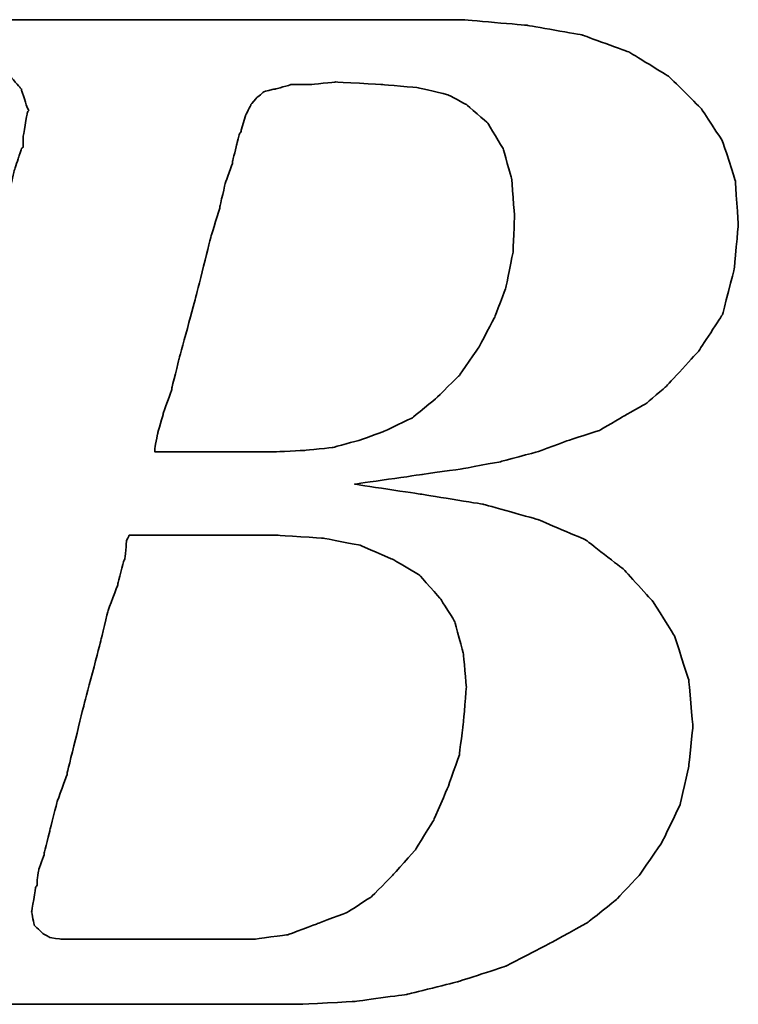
# Model space of a CAD drawing. Header units: millimetres. Extents: x -8 to 268, y -8 to 76.
# Tile 23 of 40: x 193.887 to 194.349, y 11.573 to 12.206. Entities that reach past the tile are written whole.
import ezdxf

# ---------------------------------------------------------------- set-up
doc = ezdxf.new("R2010")
doc.units = ezdxf.units.MM
doc.header["$LTSCALE"] = 0.15
doc.layers.add('DIM', color=4, linetype='CONTINUOUS')
doc.layers.add('layer 1', color=7, linetype='CONTINUOUS')

# ---------------------------------------------------------------- blocks, each defined once
blk = doc.blocks.new('TBI MOTION logo(完整正式版)')
at = {"layer": 'layer 1', "color": 22, "lineweight": 35}
for points, knots in [([(-64.65375, -6.86375), (-64.65375, -6.86375), (-64.84375, -7.29625), (-64.84375, -7.29625), (-64.84375, -7.29625), (-64.84375, -7.29625), (-64.86875, -7.34375), (-64.86875, -7.34375), (-64.86875, -7.34375), (-64.86875, -7.34375), (-64.86875, -7.36875), (-64.86875, -7.36875), (-64.86875, -7.36875), (-64.86875, -7.36875), (-65.15375, -7.65375), (-65.15375, -7.65375), (-65.15375, -7.65375), (-65.15375, -7.65375), (-65.17875, -7.65375), (-65.17875, -7.65375), (-65.17875, -7.65375), (-65.17875, -7.65375), (-65.20375, -7.67875), (-65.20375, -7.67875), (-65.20375, -7.67875), (-65.20375, -7.67875), (-65.58875, -7.87125), (-65.58875, -7.87125), (-65.58875, -7.87125), (-65.58875, -7.87125), (-65.63375, -7.87125), (-65.63375, -7.87125), (-65.63375, -7.87125), (-65.63375, -7.87125), (-65.65875, -7.89375), (-65.65875, -7.89375), (-65.65875, -7.89375), (-65.65875, -7.89375), (-66.09375, -7.94375), (-66.09375, -7.94375), (-66.09375, -7.94375), (-66.09375, -7.94375), (-66.11375, -7.94375), (-66.11375, -7.94375), (-66.11375, -7.94375), (-66.11375, -7.94375), (-66.16375, -7.94375), (-66.16375, -7.94375), (-66.16375, -7.94375), (-66.16375, -7.94375), (-66.30875, -7.94375), (-66.30875, -7.94375), (-66.30875, -7.94375), (-66.30875, -7.94375), (-66.69375, -7.94375), (-66.69375, -7.94375), (-66.69375, -7.94375), (-66.69375, -7.94375), (-67.07375, -7.94375), (-67.07375, -7.94375), (-67.07375, -7.94375), (-67.07375, -7.94375), (-67.12375, -7.94375), (-67.12375, -7.94375), (-67.12375, -7.94375), (-67.12375, -7.94375), (-67.12375, -7.96625), (-67.12375, -7.96625), (-67.12375, -7.96625), (-67.12375, -7.96625), (-67.14875, -7.99125), (-67.14875, -7.99125), (-67.14875, -7.99125), (-67.14875, -7.99125), (-67.24375, -8.34875), (-67.24375, -8.34875), (-67.24375, -8.34875), (-67.24375, -8.34875), (-67.31375, -8.68625), (-67.31375, -8.68625), (-67.31375, -8.68625), (-67.31375, -8.68625), (-67.26875, -8.68625), (-67.26875, -8.68625), (-67.26875, -8.68625), (-67.26875, -8.68625), (-67.07375, -8.68625), (-67.07375, -8.68625), (-67.07375, -8.68625), (-67.07375, -8.68625), (-66.54875, -8.68625), (-66.54875, -8.68625), (-66.54875, -8.68625), (-66.54875, -8.68625), (-65.82625, -8.68625), (-65.82625, -8.68625), (-65.82625, -8.68625), (-65.82625, -8.68625), (-65.01375, -8.68625), (-65.01375, -8.68625), (-65.01375, -8.68625), (-65.01375, -8.68625), (-64.05375, -8.68625), (-64.05375, -8.68625), (-64.05375, -8.68625), (-64.05375, -8.68625), (-62.08375, -8.68625), (-62.08375, -8.68625), (-62.08375, -8.68625), (-62.08375, -8.68625), (-60.06875, -8.68625), (-60.06875, -8.68625), (-60.06875, -8.68625), (-60.06875, -8.68625), (-59.10875, -8.68625), (-59.10875, -8.68625), (-59.10875, -8.68625), (-59.10875, -8.68625), (-58.29375, -8.68625), (-58.29375, -8.68625), (-58.29375, -8.68625), (-58.29375, -8.68625), (-57.57375, -8.68625), (-57.57375, -8.68625), (-57.57375, -8.68625), (-57.57375, -8.68625), (-57.04875, -8.68625), (-57.04875, -8.68625), (-57.04875, -8.68625), (-57.04875, -8.68625), (-56.85375, -8.68625), (-56.85375, -8.68625), (-56.85375, -8.68625), (-56.85375, -8.68625), (-56.70875, -8.68625), (-56.70875, -8.68625), (-56.70875, -8.68625), (-56.70875, -8.68625), (-56.61375, -8.68625), (-56.61375, -8.68625), (-56.61375, -8.68625), (-56.61375, -8.68625), (-56.56875, -8.68625), (-56.56875, -8.68625), (-56.56875, -8.68625), (-56.56875, -8.68625), (-55.65375, -8.63875), (-55.65375, -8.63875), (-55.65375, -8.63875), (-55.65375, -8.63875), (-54.76875, -8.51875), (-54.76875, -8.51875), (-54.76875, -8.51875), (-54.76875, -8.51875), (-53.90375, -8.30375), (-53.90375, -8.30375), (-53.90375, -8.30375), (-53.90375, -8.30375), (-53.08875, -8.03875), (-53.08875, -8.03875), (-53.08875, -8.03875), (-53.08875, -8.03875), (-52.34375, -7.65375), (-52.34375, -7.65375), (-52.34375, -7.65375), (-52.34375, -7.65375), (-51.69875, -7.29625), (-51.69875, -7.29625), (-51.69875, -7.29625), (-51.69875, -7.29625), (-51.21875, -6.91125), (-51.21875, -6.91125), (-51.21875, -6.91125), (-51.21875, -6.91125), (-50.83375, -6.50375), (-50.83375, -6.50375), (-50.83375, -6.50375), (-50.83375, -6.50375), (-50.44875, -5.94875), (-50.44875, -5.94875), (-50.44875, -5.94875), (-50.44875, -5.94875), (-50.13875, -5.30375), (-50.13875, -5.30375), (-50.13875, -5.30375), (-50.13875, -5.30375), (-49.99375, -4.65375), (-49.99375, -4.65375), (-49.99375, -4.65375), (-49.99375, -4.65375), (-49.92375, -3.98375), (-49.92375, -3.98375), (-49.92375, -3.98375), (-49.92375, -3.98375), (-49.99375, -3.19374), (-49.99375, -3.19374), (-49.99375, -3.19374), (-49.99375, -3.19374), (-50.23374, -2.44874), (-50.23374, -2.44874), (-50.23374, -2.44874), (-50.23374, -2.44874), (-50.59375, -1.87374), (-50.59375, -1.87374), (-50.59375, -1.87374), (-50.59375, -1.87374), (-51.09875, -1.31874), (-51.09875, -1.31874), (-51.09875, -1.31874), (-51.09875, -1.31874), (-51.74375, -0.81875), (-51.74375, -0.81875), (-51.74375, -0.81875), (-51.74375, -0.81875), (-52.53875, -0.48125), (-52.53875, -0.48125), (-52.53875, -0.48125), (-52.53875, -0.48125), (-53.47375, -0.21875), (-53.47375, -0.21875), (-53.47375, -0.21875), (-53.47375, -0.21875), (-54.52875, -0.04874), (-54.52875, -0.04874), (-54.52875, -0.04874), (-54.52875, -0.04874), (-55.65375, 0.12125), (-55.65375, 0.12125), (-55.65375, 0.12125), (-55.65375, 0.12125), (-54.50375, 0.28624), (-54.50375, 0.28624), (-54.50375, 0.28624), (-54.50375, 0.28624), (-53.83375, 0.38124), (-53.83375, 0.38124), (-53.83375, 0.38124), (-53.83375, 0.38124), (-53.18375, 0.50125), (-53.18375, 0.50125), (-53.18375, 0.50125), (-53.18375, 0.50125), (-52.55875, 0.66874), (-52.55875, 0.66874), (-52.55875, 0.66874), (-52.55875, 0.66874), (-52.03375, 0.86124), (-52.03375, 0.86124), (-52.03375, 0.86124), (-52.03375, 0.86124), (-51.50374, 1.03124), (-51.50374, 1.03124), (-51.50374, 1.03124), (-51.50374, 1.03124), (-51.09875, 1.27125), (-51.09875, 1.27125), (-51.09875, 1.27125), (-51.09875, 1.27125), (-50.71375, 1.48624), (-50.71375, 1.48624), (-50.71375, 1.48624), (-50.71375, 1.48624), (-50.37625, 1.77625), (-50.37625, 1.77625), (-50.37625, 1.77625), (-50.37625, 1.77625), (-49.82375, 2.37625), (-49.82375, 2.37625), (-49.82375, 2.37625), (-49.82375, 2.37625), (-49.41875, 2.99625), (-49.41875, 2.99625), (-49.41875, 2.99625), (-49.41875, 2.99625), (-49.22375, 3.76625), (-49.22375, 3.76625), (-49.22375, 3.76625), (-49.22375, 3.76625), (-49.15375, 4.50874), (-49.15375, 4.50874), (-49.15375, 4.50874), (-49.15375, 4.50874), (-49.20375, 5.25125), (-49.20375, 5.25125), (-49.20375, 5.25125), (-49.20375, 5.25125), (-49.41875, 5.92625), (-49.41875, 5.92625), (-49.41875, 5.92625), (-49.41875, 5.92625), (-49.77875, 6.47625), (-49.77875, 6.47625), (-49.77875, 6.47625), (-49.77875, 6.47625), (-50.33125, 7.02624), (-50.33125, 7.02624), (-50.33125, 7.02624), (-50.33125, 7.02624), (-51.00125, 7.43625), (-51.00125, 7.43625), (-51.00125, 7.43625), (-51.00125, 7.43625), (-51.79375, 7.72625), (-51.79375, 7.72625), (-51.79375, 7.72625), (-51.79375, 7.72625), (-52.72875, 7.89124), (-52.72875, 7.89124), (-52.72875, 7.89124), (-52.72875, 7.89124), (-53.83375, 7.98625), (-53.83375, 7.98625), (-53.83375, 7.98625), (-53.83375, 7.98625), (-53.92875, 7.98625), (-53.92875, 7.98625), (-53.92875, 7.98625), (-53.92875, 7.98625), (-54.26375, 7.98625), (-54.26375, 7.98625), (-54.26375, 7.98625), (-54.26375, 7.98625), (-54.74375, 7.98625), (-54.74375, 7.98625), (-54.74375, 7.98625), (-54.74375, 7.98625), (-55.36875, 7.98625), (-55.36875, 7.98625), (-55.36875, 7.98625), (-55.36875, 7.98625), (-56.13375, 7.98625), (-56.13375, 7.98625), (-56.13375, 7.98625), (-56.13375, 7.98625), (-56.94875, 7.98625), (-56.94875, 7.98625), (-56.94875, 7.98625), (-56.94875, 7.98625), (-58.77625, 7.98625), (-58.77625, 7.98625), (-58.77625, 7.98625), (-58.77625, 7.98625), (-60.59875, 7.98625), (-60.59875, 7.98625), (-60.59875, 7.98625), (-60.59875, 7.98625), (-61.41375, 7.98625), (-61.41375, 7.98625), (-61.41375, 7.98625), (-61.41375, 7.98625), (-62.17875, 7.98625), (-62.17875, 7.98625), (-62.17875, 7.98625), (-62.17875, 7.98625), (-62.80375, 7.98625), (-62.80375, 7.98625), (-62.80375, 7.98625), (-62.80375, 7.98625), (-63.30625, 7.98625), (-63.30625, 7.98625), (-63.30625, 7.98625), (-63.30625, 7.98625), (-63.57375, 7.98625), (-63.57375, 7.98625), (-63.57375, 7.98625), (-63.57375, 7.98625), (-63.57375, 7.96375), (-63.57375, 7.96375), (-63.57375, 7.96375), (-63.57375, 7.96375), (-63.59875, 7.94125), (-63.59875, 7.94125), (-63.59875, 7.94125), (-63.59875, 7.94125), (-63.69375, 7.55625), (-63.69375, 7.55625), (-63.69375, 7.55625), (-63.69375, 7.55625), (-63.76375, 7.24624), (-63.76375, 7.24624), (-63.76375, 7.24624), (-63.76375, 7.24624), (-63.23875, 7.24624), (-63.23875, 7.24624), (-63.23875, 7.24624), (-63.23875, 7.24624), (-62.75875, 7.24624), (-62.75875, 7.24624), (-62.75875, 7.24624), (-62.75875, 7.24624), (-62.61125, 7.24624), (-62.61125, 7.24624), (-62.61125, 7.24624), (-62.61125, 7.24624), (-62.56625, 7.24624), (-62.56625, 7.24624), (-62.56625, 7.24624), (-62.56625, 7.24624), (-62.22875, 7.24624), (-62.22875, 7.24624), (-62.22875, 7.24624), (-62.22875, 7.24624), (-62.20375, 7.24624), (-62.20375, 7.24624), (-62.20375, 7.24624), (-62.20375, 7.24624), (-62.17875, 7.21875), (-62.17875, 7.21875), (-62.17875, 7.21875), (-62.17875, 7.21875), (-61.96375, 7.17125), (-61.96375, 7.17125), (-61.96375, 7.17125), (-61.96375, 7.17125), (-61.72375, 7.12624), (-61.72375, 7.12624), (-61.72375, 7.12624), (-61.72375, 7.12624), (-61.70375, 7.12624), (-61.70375, 7.12624), (-61.70375, 7.12624), (-61.70375, 7.12624), (-61.55875, 7.07624), (-61.55875, 7.07624), (-61.55875, 7.07624), (-61.55875, 7.07624), (-61.50875, 7.07624), (-61.50875, 7.07624), (-61.50875, 7.07624), (-61.50875, 7.07624), (-61.48375, 7.02624), (-61.48375, 7.02624), (-61.48375, 7.02624), (-61.48375, 7.02624), (-61.31875, 6.83375), (-61.31875, 6.83375), (-61.31875, 6.83375), (-61.31875, 6.83375), (-61.29375, 6.81125), (-61.29375, 6.81125), (-61.29375, 6.81125), (-61.29375, 6.81125), (-61.29375, 6.78625), (-61.29375, 6.78625), (-61.29375, 6.78625), (-61.29375, 6.78625), (-61.19875, 6.50124), (-61.19875, 6.50124), (-61.19875, 6.50124), (-61.19875, 6.50124), (-61.17375, 6.45124), (-61.17375, 6.45124), (-61.17375, 6.45124), (-61.17375, 6.45124), (-61.19875, 6.40625), (-61.19875, 6.40625), (-61.19875, 6.40625), (-61.19875, 6.40625), (-61.26875, 5.99624), (-61.26875, 5.99624), (-61.26875, 5.99624), (-61.26875, 5.99624), (-61.26875, 5.85125), (-61.26875, 5.85125), (-61.26875, 5.85125), (-61.26875, 5.85125), (-61.26875, 5.82625), (-61.26875, 5.82625), (-61.26875, 5.82625), (-61.26875, 5.82625), (-61.29375, 5.80625), (-61.29375, 5.80625), (-61.29375, 5.80625), (-61.29375, 5.80625), (-61.34125, 5.66125), (-61.34125, 5.66125), (-61.34125, 5.66125), (-61.34125, 5.66125), (-61.41375, 5.44625), (-61.41375, 5.44625), (-61.41375, 5.44625), (-61.41375, 5.44625), (-61.48375, 5.15625), (-61.48375, 5.15625), (-61.48375, 5.15625), (-61.48375, 5.15625), (-61.58375, 4.82124), (-61.58375, 4.82124), (-61.58375, 4.82124), (-61.58375, 4.82124), (-61.79875, 4.00375), (-61.79875, 4.00375), (-61.79875, 4.00375), (-61.79875, 4.00375), (-62.05875, 2.99625), (-62.05875, 2.99625), (-62.05875, 2.99625), (-62.05875, 2.99625), (-62.34875, 1.91625), (-62.34875, 1.91625), (-62.34875, 1.91625), (-62.34875, 1.91625), (-62.97375, -0.41124), (-62.97375, -0.41124), (-62.97375, -0.41124), (-62.97375, -0.41124), (-63.59875, -2.75875), (-63.59875, -2.75875), (-63.59875, -2.75875), (-63.59875, -2.75875), (-63.88375, -3.86374), (-63.88375, -3.86374), (-63.88375, -3.86374), (-63.88375, -3.86374), (-64.14875, -4.82374), (-64.14875, -4.82374), (-64.14875, -4.82374), (-64.14875, -4.82374), (-64.36375, -5.64125), (-64.36375, -5.64125), (-64.36375, -5.64125), (-64.36375, -5.64125), (-64.43625, -5.97625), (-64.43625, -5.97625), (-64.43625, -5.97625), (-64.43625, -5.97625), (-64.50875, -6.28625), (-64.50875, -6.28625), (-64.50875, -6.28625), (-64.50875, -6.28625), (-64.50875, -6.30875), (-64.50875, -6.30875), (-64.50875, -6.30875), (-64.50875, -6.30875), (-64.57875, -6.50375), (-64.57875, -6.50375), (-64.57875, -6.50375), (-64.57875, -6.50375), (-64.62875, -6.69625), (-64.62875, -6.69625), (-64.62875, -6.69625), (-64.62875, -6.69625), (-64.62875, -6.76875), (-64.62875, -6.76875), (-64.62875, -6.76875), (-64.62875, -6.76875), (-64.62875, -6.81375), (-64.62875, -6.81375), (-64.62875, -6.81375), (-64.62875, -6.81375), (-64.62875, -6.83875), (-64.62875, -6.83875), (-64.62875, -6.83875), (-64.62875, -6.83875), (-64.65375, -6.86375), (-64.65375, -6.86375)], [0, 0, 0, 0, 0.00719424, 0.00719424, 0.00719424, 0.00719425, 0.01438849, 0.01438849, 0.01438849, 0.0143885, 0.02158273, 0.02158273, 0.02158273, 0.02158274, 0.02877698, 0.02877698, 0.02877698, 0.02877699, 0.03597122, 0.03597122, 0.03597122, 0.03597123, 0.04316547, 0.04316547, 0.04316547, 0.04316548, 0.05035971, 0.05035971, 0.05035971, 0.05035972, 0.05755396, 0.05755396, 0.05755396, 0.05755397, 0.0647482, 0.0647482, 0.0647482, 0.06474821, 0.07194245, 0.07194245, 0.07194245, 0.07194246, 0.07913669, 0.07913669, 0.07913669, 0.0791367, 0.08633094, 0.08633094, 0.08633094, 0.08633095, 0.09352518, 0.09352518, 0.09352518, 0.09352519, 0.10071942, 0.10071942, 0.10071942, 0.10071943, 0.10791367, 0.10791367, 0.10791367, 0.10791368, 0.11510791, 0.11510791, 0.11510791, 0.11510792, 0.12230216, 0.12230216, 0.12230216, 0.12230217, 0.1294964, 0.1294964, 0.1294964, 0.12949641, 0.13669065, 0.13669065, 0.13669065, 0.13669066, 0.14388489, 0.14388489, 0.14388489, 0.1438849, 0.15107914, 0.15107914, 0.15107914, 0.15107915, 0.15827338, 0.15827338, 0.15827338, 0.15827339, 0.16546763, 0.16546763, 0.16546763, 0.16546764, 0.17266187, 0.17266187, 0.17266187, 0.17266188, 0.17985612, 0.17985612, 0.17985612, 0.17985613, 0.18705036, 0.18705036, 0.18705036, 0.18705037, 0.1942446, 0.1942446, 0.1942446, 0.19424461, 0.20143885, 0.20143885, 0.20143885, 0.20143886, 0.20863309, 0.20863309, 0.20863309, 0.2086331, 0.21582734, 0.21582734, 0.21582734, 0.21582735, 0.22302158, 0.22302158, 0.22302158, 0.22302159, 0.23021583, 0.23021583, 0.23021583, 0.23021584, 0.23741007, 0.23741007, 0.23741007, 0.23741008, 0.24460432, 0.24460432, 0.24460432, 0.24460433, 0.25179856, 0.25179856, 0.25179856, 0.25179857, 0.25899281, 0.25899281, 0.25899281, 0.25899282, 0.26618705, 0.26618705, 0.26618705, 0.26618706, 0.27338129, 0.27338129, 0.27338129, 0.2733813, 0.28057554, 0.28057554, 0.28057554, 0.28057555, 0.28776978, 0.28776978, 0.28776978, 0.28776979, 0.29496403, 0.29496403, 0.29496403, 0.29496404, 0.30215827, 0.30215827, 0.30215827, 0.30215828, 0.30935252, 0.30935252, 0.30935252, 0.30935253, 0.31654676, 0.31654676, 0.31654676, 0.31654677, 0.32374101, 0.32374101, 0.32374101, 0.32374102, 0.33093525, 0.33093525, 0.33093525, 0.33093526, 0.3381295, 0.3381295, 0.3381295, 0.33812951, 0.34532374, 0.34532374, 0.34532374, 0.34532375, 0.35251799, 0.35251799, 0.35251799, 0.352518, 0.35971223, 0.35971223, 0.35971223, 0.35971224, 0.36690647, 0.36690647, 0.36690647, 0.36690648, 0.37410072, 0.37410072, 0.37410072, 0.37410073, 0.38129496, 0.38129496, 0.38129496, 0.38129497, 0.38848921, 0.38848921, 0.38848921, 0.38848922, 0.39568345, 0.39568345, 0.39568345, 0.39568346, 0.4028777, 0.4028777, 0.4028777, 0.40287771, 0.41007194, 0.41007194, 0.41007194, 0.41007195, 0.41726619, 0.41726619, 0.41726619, 0.4172662, 0.42446043, 0.42446043, 0.42446043, 0.42446044, 0.43165468, 0.43165468, 0.43165468, 0.43165469, 0.43884892, 0.43884892, 0.43884892, 0.43884893, 0.44604317, 0.44604317, 0.44604317, 0.44604318, 0.45323741, 0.45323741, 0.45323741, 0.45323742, 0.46043165, 0.46043165, 0.46043165, 0.46043166, 0.4676259, 0.4676259, 0.4676259, 0.46762591, 0.47482014, 0.47482014, 0.47482014, 0.47482015, 0.48201439, 0.48201439, 0.48201439, 0.4820144, 0.48920863, 0.48920863, 0.48920863, 0.48920864, 0.49640288, 0.49640288, 0.49640288, 0.49640289, 0.50359712, 0.50359712, 0.50359712, 0.50359713, 0.51079137, 0.51079137, 0.51079137, 0.51079138, 0.51798561, 0.51798561, 0.51798561, 0.51798562, 0.52517986, 0.52517986, 0.52517986, 0.52517987, 0.5323741, 0.5323741, 0.5323741, 0.53237411, 0.53956835, 0.53956835, 0.53956835, 0.53956836, 0.54676259, 0.54676259, 0.54676259, 0.5467626, 0.55395683, 0.55395683, 0.55395683, 0.55395684, 0.56115108, 0.56115108, 0.56115108, 0.56115109, 0.56834532, 0.56834532, 0.56834532, 0.56834533, 0.57553957, 0.57553957, 0.57553957, 0.57553958, 0.58273381, 0.58273381, 0.58273381, 0.58273382, 0.58992806, 0.58992806, 0.58992806, 0.58992807, 0.5971223, 0.5971223, 0.5971223, 0.59712231, 0.60431655, 0.60431655, 0.60431655, 0.60431656, 0.61151079, 0.61151079, 0.61151079, 0.6115108, 0.61870504, 0.61870504, 0.61870504, 0.61870505, 0.62589928, 0.62589928, 0.62589928, 0.62589929, 0.63309353, 0.63309353, 0.63309353, 0.63309354, 0.64028777, 0.64028777, 0.64028777, 0.64028778, 0.64748201, 0.64748201, 0.64748201, 0.64748202, 0.65467626, 0.65467626, 0.65467626, 0.65467627, 0.6618705, 0.6618705, 0.6618705, 0.66187051, 0.66906475, 0.66906475, 0.66906475, 0.66906476, 0.67625899, 0.67625899, 0.67625899, 0.676259, 0.68345324, 0.68345324, 0.68345324, 0.68345325, 0.69064748, 0.69064748, 0.69064748, 0.69064749, 0.69784173, 0.69784173, 0.69784173, 0.69784174, 0.70503597, 0.70503597, 0.70503597, 0.70503598, 0.71223022, 0.71223022, 0.71223022, 0.71223023, 0.71942446, 0.71942446, 0.71942446, 0.71942447, 0.72661871, 0.72661871, 0.72661871, 0.72661872, 0.73381295, 0.73381295, 0.73381295, 0.73381296, 0.74100719, 0.74100719, 0.74100719, 0.7410072, 0.74820144, 0.74820144, 0.74820144, 0.74820145, 0.75539568, 0.75539568, 0.75539568, 0.75539569, 0.76258993, 0.76258993, 0.76258993, 0.76258994, 0.76978417, 0.76978417, 0.76978417, 0.76978418, 0.77697842, 0.77697842, 0.77697842, 0.77697843, 0.78417266, 0.78417266, 0.78417266, 0.78417267, 0.79136691, 0.79136691, 0.79136691, 0.79136692, 0.79856115, 0.79856115, 0.79856115, 0.79856116, 0.8057554, 0.8057554, 0.8057554, 0.80575541, 0.81294964, 0.81294964, 0.81294964, 0.81294965, 0.82014388, 0.82014388, 0.82014388, 0.82014389, 0.82733813, 0.82733813, 0.82733813, 0.82733814, 0.83453237, 0.83453237, 0.83453237, 0.83453238, 0.84172662, 0.84172662, 0.84172662, 0.84172663, 0.84892086, 0.84892086, 0.84892086, 0.84892087, 0.85611511, 0.85611511, 0.85611511, 0.85611512, 0.86330935, 0.86330935, 0.86330935, 0.86330936, 0.8705036, 0.8705036, 0.8705036, 0.87050361, 0.87769784, 0.87769784, 0.87769784, 0.87769785, 0.88489209, 0.88489209, 0.88489209, 0.8848921, 0.89208633, 0.89208633, 0.89208633, 0.89208634, 0.89928058, 0.89928058, 0.89928058, 0.89928059, 0.90647482, 0.90647482, 0.90647482, 0.90647483, 0.91366906, 0.91366906, 0.91366906, 0.91366907, 0.92086331, 0.92086331, 0.92086331, 0.92086332, 0.92805755, 0.92805755, 0.92805755, 0.92805756, 0.9352518, 0.9352518, 0.9352518, 0.93525181, 0.94244604, 0.94244604, 0.94244604, 0.94244605, 0.94964029, 0.94964029, 0.94964029, 0.9496403, 0.95683453, 0.95683453, 0.95683453, 0.95683454, 0.96402878, 0.96402878, 0.96402878, 0.96402879, 0.97122302, 0.97122302, 0.97122302, 0.97122303, 0.97841727, 0.97841727, 0.97841727, 0.97841728, 0.98561151, 0.98561151, 0.98561151, 0.98561152, 0.99280576, 0.99280576, 0.99280576, 0.99280577, 1, 1, 1, 1]), ([(-57.50375, 6.35625), (-57.50375, 6.35625), (-57.57375, 6.11625), (-57.57375, 6.11625), (-57.57375, 6.11625), (-57.57375, 6.11625), (-57.57375, 6.09125), (-57.57375, 6.09125), (-57.57375, 6.09125), (-57.57375, 6.09125), (-57.59875, 6.06625), (-57.59875, 6.06625), (-57.59875, 6.06625), (-57.59875, 6.06625), (-57.64875, 5.87625), (-57.64875, 5.87625), (-57.64875, 5.87625), (-57.64875, 5.87625), (-57.71875, 5.58875), (-57.71875, 5.58875), (-57.71875, 5.58875), (-57.71875, 5.58875), (-57.71875, 5.56625), (-57.71875, 5.56625), (-57.71875, 5.56625), (-57.71875, 5.56625), (-57.83875, 5.23125), (-57.83875, 5.23125), (-57.83875, 5.23125), (-57.83875, 5.23125), (-57.93625, 4.82124), (-57.93625, 4.82124), (-57.93625, 4.82124), (-57.93625, 4.82124), (-57.93625, 4.79624), (-57.93625, 4.79624), (-57.93625, 4.79624), (-57.93625, 4.79624), (-58.07875, 4.34125), (-58.07875, 4.34125), (-58.07875, 4.34125), (-58.07875, 4.34125), (-58.34375, 3.28625), (-58.34375, 3.28625), (-58.34375, 3.28625), (-58.34375, 3.28625), (-58.62875, 2.23124), (-58.62875, 2.23124), (-58.62875, 2.23124), (-58.62875, 2.23124), (-58.74875, 1.75125), (-58.74875, 1.75125), (-58.74875, 1.75125), (-58.74875, 1.75125), (-58.74875, 1.72625), (-58.74875, 1.72625), (-58.74875, 1.72625), (-58.74875, 1.72625), (-58.89375, 1.31625), (-58.89375, 1.31625), (-58.89375, 1.31625), (-58.89375, 1.31625), (-58.98875, 0.98124), (-58.98875, 0.98124), (-58.98875, 0.98124), (-58.98875, 0.98124), (-59.03875, 0.71625), (-59.03875, 0.71625), (-59.03875, 0.71625), (-59.03875, 0.71625), (-59.03875, 0.66874), (-59.03875, 0.66874), (-59.03875, 0.66874), (-59.03875, 0.66874), (-58.91875, 0.66874), (-58.91875, 0.66874), (-58.91875, 0.66874), (-58.91875, 0.66874), (-58.53375, 0.66874), (-58.53375, 0.66874), (-58.53375, 0.66874), (-58.53375, 0.66874), (-58.10375, 0.66874), (-58.10375, 0.66874), (-58.10375, 0.66874), (-58.10375, 0.66874), (-57.66875, 0.66874), (-57.66875, 0.66874), (-57.66875, 0.66874), (-57.66875, 0.66874), (-57.33375, 0.66874), (-57.33375, 0.66874), (-57.33375, 0.66874), (-57.33375, 0.66874), (-57.09375, 0.66874), (-57.09375, 0.66874), (-57.09375, 0.66874), (-57.09375, 0.66874), (-56.99875, 0.66874), (-56.99875, 0.66874), (-56.99875, 0.66874), (-56.99875, 0.66874), (-56.49375, 0.69374), (-56.49375, 0.69374), (-56.49375, 0.69374), (-56.49375, 0.69374), (-56.01375, 0.74374), (-56.01375, 0.74374), (-56.01375, 0.74374), (-56.01375, 0.74374), (-55.58375, 0.86124), (-55.58375, 0.86124), (-55.58375, 0.86124), (-55.58375, 0.86124), (-55.17375, 1.00624), (-55.17375, 1.00624), (-55.17375, 1.00624), (-55.17375, 1.00624), (-54.67375, 1.24625), (-54.67375, 1.24625), (-54.67375, 1.24625), (-54.67375, 1.24625), (-54.26375, 1.58124), (-54.26375, 1.58124), (-54.26375, 1.58124), (-54.26375, 1.58124), (-53.87875, 1.96374), (-53.87875, 1.96374), (-53.87875, 1.96374), (-53.87875, 1.96374), (-53.54375, 2.44625), (-53.54375, 2.44625), (-53.54375, 2.44625), (-53.54375, 2.44625), (-53.27875, 2.95125), (-53.27875, 2.95125), (-53.27875, 2.95125), (-53.27875, 2.95125), (-53.08875, 3.45124), (-53.08875, 3.45124), (-53.08875, 3.45124), (-53.08875, 3.45124), (-52.96875, 4.05124), (-52.96875, 4.05124), (-52.96875, 4.05124), (-52.96875, 4.05124), (-52.94375, 4.65125), (-52.94375, 4.65125), (-52.94375, 4.65125), (-52.94375, 4.65125), (-52.99375, 5.30125), (-52.99375, 5.30125), (-52.99375, 5.30125), (-52.99375, 5.30125), (-53.13875, 5.80625), (-53.13875, 5.80625), (-53.13875, 5.80625), (-53.13875, 5.80625), (-53.39875, 6.23625), (-53.39875, 6.23625), (-53.39875, 6.23625), (-53.39875, 6.23625), (-53.75875, 6.54875), (-53.75875, 6.54875), (-53.75875, 6.54875), (-53.75875, 6.54875), (-54.07375, 6.71625), (-54.07375, 6.71625), (-54.07375, 6.71625), (-54.07375, 6.71625), (-54.57375, 6.83375), (-54.57375, 6.83375), (-54.57375, 6.83375), (-54.57375, 6.83375), (-55.17375, 6.88625), (-55.17375, 6.88625), (-55.17375, 6.88625), (-55.17375, 6.88625), (-55.96875, 6.93125), (-55.96875, 6.93125), (-55.96875, 6.93125), (-55.96875, 6.93125), (-56.39875, 6.88625), (-56.39875, 6.88625), (-56.39875, 6.88625), (-56.39875, 6.88625), (-56.42125, 6.88625), (-56.42125, 6.88625), (-56.42125, 6.88625), (-56.42125, 6.88625), (-56.73375, 6.88625), (-56.73375, 6.88625), (-56.73375, 6.88625), (-56.73375, 6.88625), (-56.99875, 6.81125), (-56.99875, 6.81125), (-56.99875, 6.81125), (-56.99875, 6.81125), (-57.02375, 6.81125), (-57.02375, 6.81125), (-57.02375, 6.81125), (-57.02375, 6.81125), (-57.18875, 6.76625), (-57.18875, 6.76625), (-57.18875, 6.76625), (-57.18875, 6.76625), (-57.30875, 6.66625), (-57.30875, 6.66625), (-57.30875, 6.66625), (-57.30875, 6.66625), (-57.40875, 6.54875), (-57.40875, 6.54875), (-57.40875, 6.54875), (-57.40875, 6.54875), (-57.50375, 6.35625), (-57.50375, 6.35625)], [0, 0, 0, 0, 0.01851852, 0.01851852, 0.01851852, 0.01851853, 0.03703704, 0.03703704, 0.03703704, 0.03703705, 0.05555556, 0.05555556, 0.05555556, 0.05555557, 0.07407407, 0.07407407, 0.07407407, 0.07407408, 0.09259259, 0.09259259, 0.09259259, 0.0925926, 0.11111111, 0.11111111, 0.11111111, 0.11111112, 0.12962963, 0.12962963, 0.12962963, 0.12962964, 0.14814815, 0.14814815, 0.14814815, 0.14814816, 0.16666667, 0.16666667, 0.16666667, 0.16666668, 0.18518519, 0.18518519, 0.18518519, 0.1851852, 0.2037037, 0.2037037, 0.2037037, 0.20370371, 0.22222222, 0.22222222, 0.22222222, 0.22222223, 0.24074074, 0.24074074, 0.24074074, 0.24074075, 0.25925926, 0.25925926, 0.25925926, 0.25925927, 0.27777778, 0.27777778, 0.27777778, 0.27777779, 0.2962963, 0.2962963, 0.2962963, 0.29629631, 0.31481481, 0.31481481, 0.31481481, 0.31481482, 0.33333333, 0.33333333, 0.33333333, 0.33333334, 0.35185185, 0.35185185, 0.35185185, 0.35185186, 0.37037037, 0.37037037, 0.37037037, 0.37037038, 0.38888889, 0.38888889, 0.38888889, 0.3888889, 0.40740741, 0.40740741, 0.40740741, 0.40740742, 0.42592593, 0.42592593, 0.42592593, 0.42592594, 0.44444444, 0.44444444, 0.44444444, 0.44444445, 0.46296296, 0.46296296, 0.46296296, 0.46296297, 0.48148148, 0.48148148, 0.48148148, 0.48148149, 0.5, 0.5, 0.5, 0.50000001, 0.51851852, 0.51851852, 0.51851852, 0.51851853, 0.53703704, 0.53703704, 0.53703704, 0.53703705, 0.55555556, 0.55555556, 0.55555556, 0.55555557, 0.57407407, 0.57407407, 0.57407407, 0.57407408, 0.59259259, 0.59259259, 0.59259259, 0.5925926, 0.61111111, 0.61111111, 0.61111111, 0.61111112, 0.62962963, 0.62962963, 0.62962963, 0.62962964, 0.64814815, 0.64814815, 0.64814815, 0.64814816, 0.66666667, 0.66666667, 0.66666667, 0.66666668, 0.68518519, 0.68518519, 0.68518519, 0.6851852, 0.7037037, 0.7037037, 0.7037037, 0.70370371, 0.72222222, 0.72222222, 0.72222222, 0.72222223, 0.74074074, 0.74074074, 0.74074074, 0.74074075, 0.75925926, 0.75925926, 0.75925926, 0.75925927, 0.77777778, 0.77777778, 0.77777778, 0.77777779, 0.7962963, 0.7962963, 0.7962963, 0.79629631, 0.81481481, 0.81481481, 0.81481481, 0.81481482, 0.83333333, 0.83333333, 0.83333333, 0.83333334, 0.85185185, 0.85185185, 0.85185185, 0.85185186, 0.87037037, 0.87037037, 0.87037037, 0.87037038, 0.88888889, 0.88888889, 0.88888889, 0.8888889, 0.90740741, 0.90740741, 0.90740741, 0.90740742, 0.92592593, 0.92592593, 0.92592593, 0.92592594, 0.94444444, 0.94444444, 0.94444444, 0.94444445, 0.96296296, 0.96296296, 0.96296296, 0.96296297, 0.98148148, 0.98148148, 0.98148148, 0.98148149, 1, 1, 1, 1]), ([(-61.03125, -6.57375), (-61.03125, -6.57375), (-61.03125, -6.67125), (-61.03125, -6.67125), (-61.03125, -6.67125), (-61.03125, -6.67125), (-61.05375, -6.69625), (-61.05375, -6.69625), (-61.05375, -6.69625), (-61.05375, -6.69625), (-61.12375, -7.12875), (-61.12375, -7.12875), (-61.12375, -7.12875), (-61.12375, -7.12875), (-61.07875, -7.34375), (-61.07875, -7.34375), (-61.07875, -7.34375), (-61.07875, -7.34375), (-60.93375, -7.48875), (-60.93375, -7.48875), (-60.93375, -7.48875), (-60.93375, -7.48875), (-60.81375, -7.55625), (-60.81375, -7.55625), (-60.81375, -7.55625), (-60.81375, -7.55625), (-60.62375, -7.58375), (-60.62375, -7.58375), (-60.62375, -7.58375), (-60.62375, -7.58375), (-60.30875, -7.58375), (-60.30875, -7.58375), (-60.30875, -7.58375), (-60.30875, -7.58375), (-59.97375, -7.58375), (-59.97375, -7.58375), (-59.97375, -7.58375), (-59.97375, -7.58375), (-59.87875, -7.58375), (-59.87875, -7.58375), (-59.87875, -7.58375), (-59.87875, -7.58375), (-59.63625, -7.58375), (-59.63625, -7.58375), (-59.63625, -7.58375), (-59.63625, -7.58375), (-58.96875, -7.58375), (-58.96875, -7.58375), (-58.96875, -7.58375), (-58.96875, -7.58375), (-58.29375, -7.58375), (-58.29375, -7.58375), (-58.29375, -7.58375), (-58.29375, -7.58375), (-58.05375, -7.58375), (-58.05375, -7.58375), (-58.05375, -7.58375), (-58.05375, -7.58375), (-57.98375, -7.58375), (-57.98375, -7.58375), (-57.98375, -7.58375), (-57.98375, -7.58375), (-57.35875, -7.58375), (-57.35875, -7.58375), (-57.35875, -7.58375), (-57.35875, -7.58375), (-56.78375, -7.50875), (-56.78375, -7.50875), (-56.78375, -7.50875), (-56.78375, -7.50875), (-56.27875, -7.31875), (-56.27875, -7.31875), (-56.27875, -7.31875), (-56.27875, -7.31875), (-55.77375, -7.12875), (-55.77375, -7.12875), (-55.77375, -7.12875), (-55.77375, -7.12875), (-55.36875, -6.86375), (-55.36875, -6.86375), (-55.36875, -6.86375), (-55.36875, -6.86375), (-55.00875, -6.50375), (-55.00875, -6.50375), (-55.00875, -6.50375), (-55.00875, -6.50375), (-54.62375, -6.06875), (-54.62375, -6.06875), (-54.62375, -6.06875), (-54.62375, -6.06875), (-54.31375, -5.56875), (-54.31375, -5.56875), (-54.31375, -5.56875), (-54.31375, -5.56875), (-54.07375, -5.01625), (-54.07375, -5.01625), (-54.07375, -5.01625), (-54.07375, -5.01625), (-53.87875, -4.46374), (-53.87875, -4.46374), (-53.87875, -4.46374), (-53.87875, -4.46374), (-53.80875, -3.91375), (-53.80875, -3.91375), (-53.80875, -3.91375), (-53.80875, -3.91375), (-53.75875, -3.31375), (-53.75875, -3.31375), (-53.75875, -3.31375), (-53.75875, -3.31375), (-53.80875, -2.75875), (-53.80875, -2.75875), (-53.80875, -2.75875), (-53.80875, -2.75875), (-53.95375, -2.20875), (-53.95375, -2.20875), (-53.95375, -2.20875), (-53.95375, -2.20875), (-54.19375, -1.82625), (-54.19375, -1.82625), (-54.19375, -1.82625), (-54.19375, -1.82625), (-54.55375, -1.41875), (-54.55375, -1.41875), (-54.55375, -1.41875), (-54.55375, -1.41875), (-55.00875, -1.15125), (-55.00875, -1.15125), (-55.00875, -1.15125), (-55.00875, -1.15125), (-55.56125, -0.91375), (-55.56125, -0.91375), (-55.56125, -0.91375), (-55.56125, -0.91375), (-56.18125, -0.79375), (-56.18125, -0.79375), (-56.18125, -0.79375), (-56.18125, -0.79375), (-56.94875, -0.74374), (-56.94875, -0.74374), (-56.94875, -0.74374), (-56.94875, -0.74374), (-56.99875, -0.74374), (-56.99875, -0.74374), (-56.99875, -0.74374), (-56.99875, -0.74374), (-57.09375, -0.74374), (-57.09375, -0.74374), (-57.09375, -0.74374), (-57.09375, -0.74374), (-57.38375, -0.74374), (-57.38375, -0.74374), (-57.38375, -0.74374), (-57.38375, -0.74374), (-57.76875, -0.74374), (-57.76875, -0.74374), (-57.76875, -0.74374), (-57.76875, -0.74374), (-58.24625, -0.74374), (-58.24625, -0.74374), (-58.24625, -0.74374), (-58.24625, -0.74374), (-58.72875, -0.74374), (-58.72875, -0.74374), (-58.72875, -0.74374), (-58.72875, -0.74374), (-59.20875, -0.74374), (-59.20875, -0.74374), (-59.20875, -0.74374), (-59.20875, -0.74374), (-59.46875, -0.74374), (-59.46875, -0.74374), (-59.46875, -0.74374), (-59.46875, -0.74374), (-59.51625, -0.83875), (-59.51625, -0.83875), (-59.51625, -0.83875), (-59.51625, -0.83875), (-59.54375, -1.15125), (-59.54375, -1.15125), (-59.54375, -1.15125), (-59.54375, -1.15125), (-59.56375, -1.17874), (-59.56375, -1.17874), (-59.56375, -1.17874), (-59.56375, -1.17874), (-59.66375, -1.55875), (-59.66375, -1.55875), (-59.66375, -1.55875), (-59.66375, -1.55875), (-59.66375, -1.58375), (-59.66375, -1.58375), (-59.66375, -1.58375), (-59.66375, -1.58375), (-59.82875, -2.01874), (-59.82875, -2.01874), (-59.82875, -2.01874), (-59.82875, -2.01874), (-59.94875, -2.52125), (-59.94875, -2.52125), (-59.94875, -2.52125), (-59.94875, -2.52125), (-60.23875, -3.62375), (-60.23875, -3.62375), (-60.23875, -3.62375), (-60.23875, -3.62375), (-60.52375, -4.77624), (-60.52375, -4.77624), (-60.52375, -4.77624), (-60.52375, -4.77624), (-60.52375, -4.79874), (-60.52375, -4.79874), (-60.52375, -4.79874), (-60.52375, -4.79874), (-60.69125, -5.25375), (-60.69125, -5.25375), (-60.69125, -5.25375), (-60.69125, -5.25375), (-60.81375, -5.73625), (-60.81375, -5.73625), (-60.81375, -5.73625), (-60.81375, -5.73625), (-60.90875, -6.11875), (-60.90875, -6.11875), (-60.90875, -6.11875), (-60.90875, -6.11875), (-60.90875, -6.14375), (-60.90875, -6.14375), (-60.90875, -6.14375), (-60.90875, -6.14375), (-61.00375, -6.40875), (-61.00375, -6.40875), (-61.00375, -6.40875), (-61.00375, -6.40875), (-61.03125, -6.57375), (-61.03125, -6.57375)], [0, 0, 0, 0, 0.01694915, 0.01694915, 0.01694915, 0.01694916, 0.03389831, 0.03389831, 0.03389831, 0.03389832, 0.05084746, 0.05084746, 0.05084746, 0.05084747, 0.06779661, 0.06779661, 0.06779661, 0.06779662, 0.08474576, 0.08474576, 0.08474576, 0.08474577, 0.10169492, 0.10169492, 0.10169492, 0.10169493, 0.11864407, 0.11864407, 0.11864407, 0.11864408, 0.13559322, 0.13559322, 0.13559322, 0.13559323, 0.15254237, 0.15254237, 0.15254237, 0.15254238, 0.16949153, 0.16949153, 0.16949153, 0.16949154, 0.18644068, 0.18644068, 0.18644068, 0.18644069, 0.20338983, 0.20338983, 0.20338983, 0.20338984, 0.22033898, 0.22033898, 0.22033898, 0.22033899, 0.23728814, 0.23728814, 0.23728814, 0.23728815, 0.25423729, 0.25423729, 0.25423729, 0.2542373, 0.27118644, 0.27118644, 0.27118644, 0.27118645, 0.28813559, 0.28813559, 0.28813559, 0.2881356, 0.30508475, 0.30508475, 0.30508475, 0.30508476, 0.3220339, 0.3220339, 0.3220339, 0.32203391, 0.33898305, 0.33898305, 0.33898305, 0.33898306, 0.3559322, 0.3559322, 0.3559322, 0.35593221, 0.37288136, 0.37288136, 0.37288136, 0.37288137, 0.38983051, 0.38983051, 0.38983051, 0.38983052, 0.40677966, 0.40677966, 0.40677966, 0.40677967, 0.42372881, 0.42372881, 0.42372881, 0.42372882, 0.44067797, 0.44067797, 0.44067797, 0.44067798, 0.45762712, 0.45762712, 0.45762712, 0.45762713, 0.47457627, 0.47457627, 0.47457627, 0.47457628, 0.49152542, 0.49152542, 0.49152542, 0.49152543, 0.50847458, 0.50847458, 0.50847458, 0.50847459, 0.52542373, 0.52542373, 0.52542373, 0.52542374, 0.54237288, 0.54237288, 0.54237288, 0.54237289, 0.55932203, 0.55932203, 0.55932203, 0.55932204, 0.57627119, 0.57627119, 0.57627119, 0.5762712, 0.59322034, 0.59322034, 0.59322034, 0.59322035, 0.61016949, 0.61016949, 0.61016949, 0.6101695, 0.62711864, 0.62711864, 0.62711864, 0.62711865, 0.6440678, 0.6440678, 0.6440678, 0.64406781, 0.66101695, 0.66101695, 0.66101695, 0.66101696, 0.6779661, 0.6779661, 0.6779661, 0.67796611, 0.69491525, 0.69491525, 0.69491525, 0.69491526, 0.71186441, 0.71186441, 0.71186441, 0.71186442, 0.72881356, 0.72881356, 0.72881356, 0.72881357, 0.74576271, 0.74576271, 0.74576271, 0.74576272, 0.76271186, 0.76271186, 0.76271186, 0.76271187, 0.77966102, 0.77966102, 0.77966102, 0.77966103, 0.79661017, 0.79661017, 0.79661017, 0.79661018, 0.81355932, 0.81355932, 0.81355932, 0.81355933, 0.83050847, 0.83050847, 0.83050847, 0.83050848, 0.84745763, 0.84745763, 0.84745763, 0.84745764, 0.86440678, 0.86440678, 0.86440678, 0.86440679, 0.88135593, 0.88135593, 0.88135593, 0.88135594, 0.89830508, 0.89830508, 0.89830508, 0.89830509, 0.91525424, 0.91525424, 0.91525424, 0.91525425, 0.93220339, 0.93220339, 0.93220339, 0.9322034, 0.94915254, 0.94915254, 0.94915254, 0.94915255, 0.96610169, 0.96610169, 0.96610169, 0.9661017, 0.98305085, 0.98305085, 0.98305085, 0.98305086, 1, 1, 1, 1])]:
    blk.add_open_spline(points, degree=3, knots=knots, dxfattribs=at)

msp = doc.modelspace()

# ---------------------------------------------------------------- block references
at = {"layer": 'DIM', "color": 0, "xscale": 0.0379463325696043, "yscale": 0.0379463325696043, "zscale": 0.0379463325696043}
msp.add_blockref('TBI MOTION logo(完整正式版)', (196.21376, 11.90257), dxfattribs=at)

doc.saveas('drawing.dxf')
